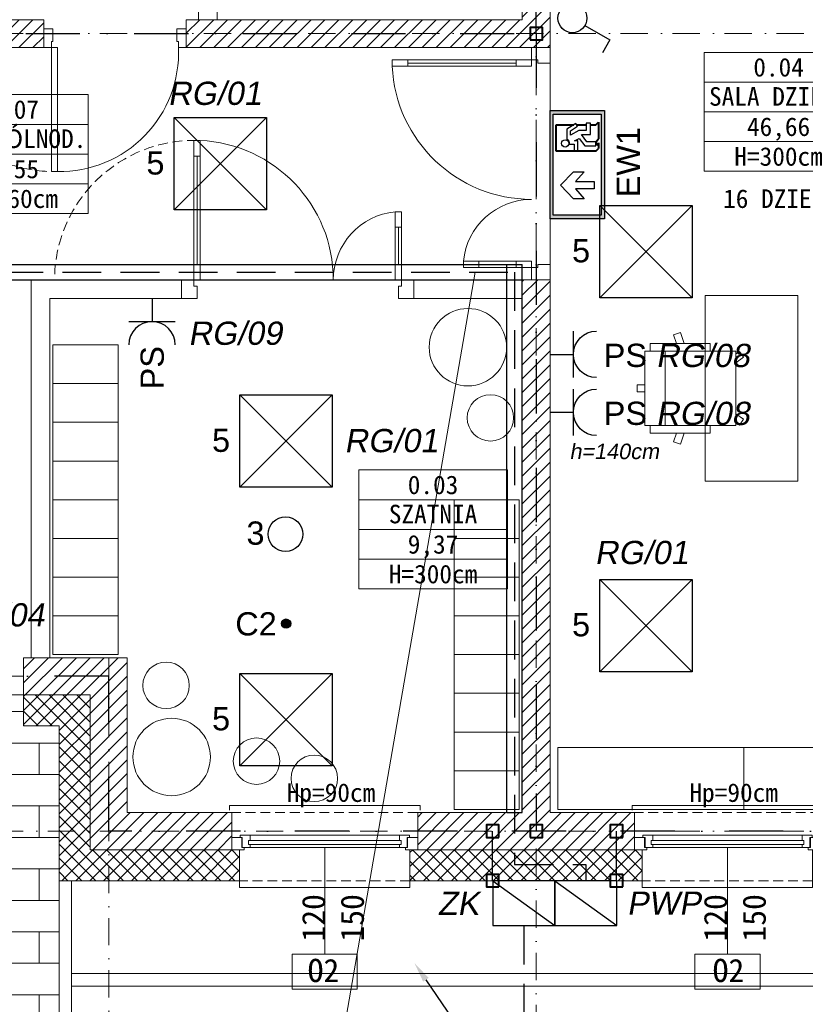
# Model space of a CAD drawing. Header units: millimetres. Extents: x 10621 to 19021, y -6486 to -3516.
# Tile 18 of 26: x 12398 to 12905, y -5075 to -4439. Entities that reach past the tile are written whole.
import ezdxf
from ezdxf import colors
from ezdxf.entities.mleader import LeaderData, LeaderLine
from ezdxf.enums import TextEntityAlignment as Align
from ezdxf.math import Vec2, Vec3

# ---------------------------------------------------------------- set-up
doc = ezdxf.new("R2010")
doc.units = ezdxf.units.MM
for name, pattern in [('DASHDOT', [1, 0.5, -0.25, 0, -0.25]), ('DASHEDX2', [1.5, 1, -0.5]), ('HIDDEN2', [4.7625, 3.175, -1.5875]), ('Kreski i kropki', [335.138881, 176.388884, -88.194442, 0, -70.555556])]:
    doc.linetypes.add(name, pattern=pattern)
for name, color, linetype, lineweight in [('___ROK_01', 1, 'Continuous', 30), ('___ROK_02', 54, 'Continuous', 30), ('___ROK_03', 7, 'Continuous', 20), ('___ROK_04', 94, 'Continuous', 30), ('___ROK_05', 1, 'Continuous', 30), ('___ROK_06', 142, 'Continuous', 30), ('___ROK_07', 1, 'Continuous', 30), ('___ROK_Oświetlenie awaryjne', 6, 'Continuous', 30), ('___ROK_Oświetlenie ewakuacyjne', 6, 'Continuous', 30), ('_k_krawężnik', 8, 'Continuous', 15), ('_k_kreskowanie', 8, 'Continuous', 15), ('_k_ocieplenie', 8, 'Continuous', 15), ('_k_opis', 8, 'Continuous', 15), ('_k_osie', 8, 'Kreski i kropki', 15), ('_k_stolarka', 8, 'Continuous', 15), ('_k_tabela', 8, 'Continuous', 15), ('_k_wyposażenia', 8, 'Continuous', 15), ('_k_zarys', 8, 'HIDDEN2', 15), ('_k_śc_dz_nadziemie', 8, 'Continuous', 15), ('_k_ściany', 8, 'Continuous', 15)]:
    doc.layers.add(name, color=color, linetype=linetype, lineweight=lineweight)
doc.styles.add('GENERATED_STYLE_1', font='msgothic.ttc')
doc.styles.add('GENERATED_STYLE_2', font='msgothic.ttc')
doc.styles.add('Malanow_1_100', font='isocpeur.ttf')
doc.styles.get("Standard").update_dxf_attribs({"font": 'arial.ttf'})

# ---------------------------------------------------------------- blocks, each defined once
blk = doc.blocks.new('szatnia_moduł_5')
at = {"layer": '_k_wyposażenia', "ltscale": 20}
for points in [[(29595.93, -1630.11), (29637.93, -1630.11), (29637.93, -1605.11), (29595.93, -1605.11)], [(29595.93, -1605.11), (29637.93, -1605.11), (29637.93, -1705.11), (29595.93, -1705.11)], [(29595.93, -1655.11), (29637.93, -1655.11), (29637.93, -1630.11), (29595.93, -1630.11)], [(29595.93, -1680.11), (29637.93, -1680.11), (29637.93, -1655.11), (29595.93, -1655.11)], [(29595.93, -1705.11), (29637.93, -1705.11), (29637.93, -1680.11), (29595.93, -1680.11)]]:
    blk.add_lwpolyline(points, close=True, dxfattribs=at)
blk = doc.blocks.new('D_130w')
at = {"layer": '_k_stolarka', "ltscale": 2}
for points in [[(-12, 150), (0, 150), (0, 140), (-8, 140), (-8, 142), (-12, 142), (-12, 150)], [(-91.96, 140), (-22, 140)], [(-46.01, 10), (-22, 10)], [(-12, 0), (0, 0), (0, 10), (-8, 10), (-8, 8), (-12, 8), (-12, 0)]]:
    blk.add_lwpolyline(points, dxfattribs=at)
for points in [[(-12, 142), (-12, 138), (-101.98, 138), (-101.98, 142)], [(-101.98, 142), (-101.98, 138), (-91.96, 138), (-91.96, 142)], [(-22, 142), (-22, 138), (-12, 138), (-12, 142)], [(-56.01, 8), (-56.01, 12), (-46.01, 12), (-46.01, 8)], [(-12, 8), (-12, 12), (-46.01, 12), (-46.01, 8)], [(-22, 8), (-22, 12), (-12, 12), (-12, 8)]]:
    blk.add_lwpolyline(points, close=True, dxfattribs=at)
for centre, radius, start, end in [((-11.97, 142.11), 90.11, 182.61739, 270), ((-11.85, 7.63), 44.37, 90.15312, 174.3519)]:
    blk.add_arc(centre, radius, start, end, dxfattribs=at)
blk = doc.blocks.new('DZ150')
at = {"layer": '_k_stolarka', "ltscale": 2}
for points in [[(-75, -12), (-75, 0), (-65, 0), (-65, -8), (-67, -8), (-67, -12), (-75, -12)], [(95, -12), (95, 0), (85, 0), (85, -8), (87, -8), (87, -12), (95, -12)], [(-65, -56), (-65, -22)], [(85, -101.98), (85, -22)]]:
    blk.add_lwpolyline(points, dxfattribs=at)
for points in [[(-67, -12), (-63, -12), (-63, -56), (-67, -56)], [(-67, -22), (-63, -22), (-63, -12), (-67, -12)], [(87, -12), (83, -12), (83, -101.98), (87, -101.98)], [(87, -22), (83, -22), (83, -12), (87, -12)], [(-67, -66), (-63, -66), (-63, -56), (-67, -56)], [(87, -112), (83, -112), (83, -101.98), (87, -101.98)]]:
    blk.add_lwpolyline(points, close=True, dxfattribs=at)
for centre, radius, start, end in [((-67.28, -11.89), 54.28, 274.52159, 359.88361), ((87.14, -11.94), 100.14, 180.03307, 267.62865)]:
    blk.add_arc(centre, radius, start, end, dxfattribs=at)
blk = doc.blocks.new('metryczka_80')
at = {"layer": '_k_opis', "ltscale": 0.1}
for points in [[(-80, 0), (0, 0), (0, -64), (-80, -64)], [(-80, -16), (0, -16), (0, -48), (-80, -48)]]:
    blk.add_lwpolyline(points, close=True, dxfattribs=at)
blk.add_lwpolyline([(-80, -32), (0, -32)], dxfattribs=at)
for tag, style, flags, p in [('ATR_NR_POM', 'GENERATED_STYLE_1', 4, (-40, -13)), ('ATR_POM', 'GENERATED_STYLE_2', 4, (-40, -28.71)), ('ATR_POW', 'GENERATED_STYLE_1', 12, (-40, -45)), ('ATR_WYS', 'GENERATED_STYLE_1', 4, (-40, -61))]:
    blk.add_attdef(tag, text='', height=10, dxfattribs=dict(at, style=style, flags=flags)).set_placement(p, align=Align.CENTER)
blk = doc.blocks.new('*U474')
at = {"layer": '_k_wyposażenia'}
for p, q in [((47.63, -65.2), (51.37, -62.49)), ((51.37, -62.49), (54.91, -67.37)), ((91.41, -62.49), (87.87, -67.37)), ((95.15, -65.2), (91.41, -62.49)), ((47.38, -126.3), (47.38, -67.37)), ((95.4, -67.37), (47.38, -67.37)), ((47.38, -67.37), (47.38, -126.3)), ((47.38, -126.3), (47.38, -67.37)), ((47.63, -65.2), (49.21, -67.37)), ((95.15, -65.2), (93.57, -67.37)), ((95.4, -126.3), (95.4, -67.37)), ((95.4, -126.3), (95.4, -67.37)), ((42.37, -84.05), (47.38, -84.05)), ((42.37, -84.05), (47.38, -84.05)), ((42.37, -84.05), (42.37, -122.85)), ((100.41, -84.05), (95.4, -84.05)), ((100.41, -84.05), (95.4, -84.05)), ((100.41, -84.05), (100.41, -122.85)), ((42.37, -100.9), (35.33, -103.19)), ((100.41, -100.9), (107.45, -103.19)), ((35.33, -103.19), (36.79, -107.7)), ((36.79, -107.7), (42.37, -105.89)), ((105.99, -107.7), (100.41, -105.89)), ((107.45, -103.19), (105.99, -107.7)), ((95.4, -113.14), (47.38, -113.14)), ((42.37, -122.85), (47.38, -122.85)), ((47.38, -126.3), (95.4, -126.3)), ((69.19, -131.24), (69.19, -126.3)), ((73.59, -131.24), (73.59, -126.3)), ((100.41, -122.85), (95.4, -122.85)), ((73.59, -131.24), (69.19, -131.24))]:
    blk.add_line(p, q, dxfattribs=at)
blk = doc.blocks.new('O_120_rzut')
at = {"layer": '_k_opis'}
blk.add_lwpolyline([(-60, -22.5), (-60, -91.5), (-39, -91.5), (-39, -114), (-81, -114), (-81, -91.5), (-60, -91.5)], dxfattribs=at)
at = {"layer": '_k_stolarka'}
for points in [[(-121.5, 1.5), (-121.5, 4.5), (1.5, 4.5), (1.5, 1.5)], [(-120, -16), (-120, -24), (-112, -24), (-112, -22.5), (-113.5, -22.5), (-113.5, -16), (-120, -16)], [(-114.75, -16), (-114.75, -14.5), (-108.25, -14.5), (-108.25, -18), (-109.25, -18), (-109.25, -20.5), (-108.25, -20.5), (-108.25, -22.5), (-113.25, -22.5), (-113.25, -16), (-114.75, -16)], [(-5.25, -16), (-5.25, -14.5), (-11.75, -14.5), (-11.75, -18), (-10.75, -18), (-10.75, -20.5), (-11.75, -20.5), (-11.75, -22.5), (-6.75, -22.5), (-6.75, -16), (-5.25, -16)], [(0, -16), (0, -24), (-8, -24), (-8, -22.5), (-6.5, -22.5), (-6.5, -16), (0, -16)], [(-115, -44), (-115, -48.35), (-5, -48.35), (-5, -42)]]:
    blk.add_lwpolyline(points, dxfattribs=at)
for points in [[(-11.75, -18), (-108.25, -18), (-108.25, -14.5), (-11.75, -14.5)], [(-108.25, -22.5), (-11.75, -22.5), (-11.75, -20.5), (-108.25, -20.5)]]:
    blk.add_lwpolyline(points, close=True, dxfattribs=at)
at = {"layer": '_k_zarys', "ltscale": 2}
for points in [[(-120, 0), (0, 0)], [(-115, -44), (-5, -44)]]:
    blk.add_lwpolyline(points, dxfattribs=at)
at = {"layer": '_k_ściany'}
for points in [[(-120, 0), (-120, -24), (-115, -24), (-115, -44)], [(0, 0), (0, -24), (-5, -24), (-5, -44)]]:
    blk.add_lwpolyline(points, dxfattribs=at)
blk = doc.blocks.new('2b')
at = {"layer": '___ROK_01', "ltscale": 0.5}
for p, q in [((-10788.61, -10349.42), (-10796.09, -10353.74)), ((-10780.11, -10364.14), (-10788.61, -10349.42)), ((-10771.61, -10364.14), (-10763.11, -10349.42)), ((-10763.11, -10349.42), (-10755.62, -10353.74))]:
    blk.add_line(p, q, dxfattribs=at)
blk.add_circle((-10775.86, -10371.5), 8.5, dxfattribs=at)
blk = doc.blocks.new('MF_Gniazdo x1')
at = {"layer": '___ROK_05'}
blk.add_line((3643, 1605), (3643, 1620), dxfattribs=at)
blk.add_lwpolyline([(3628, 1620), (3658, 1620)], dxfattribs=at)
blk.add_arc((3643, 1635), 15, 180, 0, dxfattribs=at)
blk = doc.blocks.new('DG')
at = {"layer": '___ROK_Oświetlenie ewakuacyjne', "linetype": 'ByBlock'}
h = blk.add_hatch(color=256, dxfattribs=at)
h.paths.add_polyline_path([(-0.92, 34.23), (69.08, 34.23), (69.08, -0.77), (-0.92, -0.77)])
h.paths.add_polyline_path([(1.54, 32.26), (66.63, 32.26), (66.63, 1.21), (1.54, 1.21)], flags=16)
at = {"layer": '___ROK_Oświetlenie ewakuacyjne'}
for p, q in [((12.09, 19.05), (20.78, 27.53)), ((20.78, 27.53), (29.47, 19.05)), ((47.27, 21.68), (47.27, 18.64)), ((57, 23.48), (50.5, 23.49)), ((56.23, 15.6), (53.21, 21.11)), ((53.21, 21.11), (55.91, 21.11)), ((55.91, 21.11), (58.82, 16.48)), ((60.56, 17.65), (57, 23.48)), ((12.09, 12.28), (12.09, 19.05)), ((18.37, 17.8), (12.09, 12.28)), ((18.37, 5.81), (18.37, 17.8)), ((29.47, 12.28), (23.19, 17.8)), ((23.19, 17.8), (23.19, 5.81)), ((29.47, 19.05), (29.47, 12.28)), ((47.27, 18.64), (42.7, 18.64)), ((42.7, 18.64), (42.7, 16.29)), ((42.7, 16.29), (49.38, 16.28)), ((50.94, 15.55), (46.32, 11.89)), ((48.88, 10.54), (53.52, 13.99)), ((49.38, 16.28), (49.38, 18.44)), ((49.38, 18.44), (50.94, 15.55)), ((53.52, 13.99), (53.51, 8.22)), ((56.23, 10.93), (56.23, 15.6)), ((58.82, 16.48), (60.56, 17.65)), ((46.32, 11.89), (46.32, 4.82)), ((48.88, 4.82), (48.88, 10.54)), ((53.51, 8.22), (60.78, 8.22)), ((60.79, 10.93), (56.23, 10.93)), ((60.78, 8.22), (60.79, 10.93)), ((23.19, 5.81), (18.37, 5.81)), ((46.32, 4.82), (48.88, 4.82)), ((46.75, 4.39), (49.31, 4.39))]:
    blk.add_line(p, q, dxfattribs=at)
at = {"layer": '___ROK_Oświetlenie ewakuacyjne', "lineweight": 40}
for p, q in [((42.7, 30.38), (59.77, 30.38)), ((42.7, 4.82), (42.7, 30.38)), ((59.77, 30.38), (59.77, 18.95)), ((59.77, 17.11), (59.77, 10.93)), ((59.77, 8.22), (59.77, 4.82)), ((42.7, 4.82), (44.51, 3.02)), ((48.13, 3.02), (44.51, 3.02)), ((46.75, 4.39), (48.13, 3.02)), ((49.31, 4.39), (50.69, 3.02)), ((61.58, 3.02), (50.69, 3.02)), ((59.77, 4.82), (61.58, 3.02))]:
    blk.add_line(p, q, dxfattribs=at)
at = {"layer": '___ROK_Oświetlenie ewakuacyjne'}
for points in [[(-0.92, 34.23), (69.08, 34.23), (69.08, -0.77), (-0.92, -0.77)], [(1.54, 32.26), (66.63, 32.26), (66.63, 1.21), (1.54, 1.21)]]:
    blk.add_lwpolyline(points, close=True, dxfattribs=at)
blk.add_circle((47.8, 24.52), 2.34, dxfattribs=at)
blk.add_arc((47.8, 24.52), 2.88, 259.40031, 339.13959, dxfattribs=at)
blk = doc.blocks.new('Oprawa Roma')
at = {"layer": '___ROK_01', "linetype": 'ByBlock'}
blk.add_lwpolyline([(389.83, 2380.96), (449.43, 2380.96), (449.43, 2321.36), (389.83, 2321.36)], close=True, dxfattribs=at)
for points in [[(389.83, 2380.96), (449.43, 2321.36)], [(389.83, 2321.36), (449.43, 2380.96)]]:
    blk.add_lwpolyline(points, dxfattribs=at)

msp = doc.modelspace()

# ---------------------------------------------------------------- hatches: boundary and pattern name
at = {"layer": '___ROK_02'}
msp.add_hatch(color=256, dxfattribs=at).paths.add_polyline_path([(12573.17, -4829.26, 1), (12567.17, -4829.26, 1)])
at = {"layer": '_k_kreskowanie', "ltscale": 2, "transparency": 33554687}
h = msp.add_hatch(dxfattribs=at)
h.set_pattern_fill('ANSI37', color=256, scale=2)
h.set_pattern_definition([(45, (8408.7215, -804.042), (-4.490128, 4.490128), []), (135, (8408.7215, -804.042), (-4.490128, -4.490128), [])])
h.paths.add_polyline_path([(11980.67, -4995.27), (11980.67, -4975.27), (11408.67, -4975.27), (11408.67, -4840.27), (11388.67, -4840.27), (11388.67, -4995.27)], flags=17)
h.paths.add_polyline_path([(12230.67, -4895.27), (12230.67, -4875.27), (12187.67, -4875.27), (12187.67, -4975.27), (12090.67, -4975.27), (12090.67, -4995.27), (12207.67, -4995.27), (12207.67, -4895.27)], flags=17)
h.paths.add_polyline_path([(13253.67, -4168.27), (13273.67, -4168.27), (13273.67, -3941.27), (12617.67, -3941.27), (12617.67, -3961.27), (13253.67, -3961.27)])
h.paths.add_polyline_path([(13253.67, -4568.27), (13273.67, -4568.27), (13273.67, -4368.27), (13253.67, -4368.27)])
h.paths.add_polyline_path([(13170.17, -4975.27), (13170.17, -4995.27), (13273.67, -4995.27), (13273.67, -4768.27), (13253.67, -4768.27), (13253.67, -4975.27)])
h.paths.add_polyline_path([(12910.17, -4975.27), (12910.17, -4995.27), (13060.17, -4995.27), (13060.17, -4975.27)])
h.paths.add_polyline_path([(12540.17, -4995.27), (12540.17, -4975.27), (12443.67, -4975.27), (12443.67, -4895.27), (12443.67, -4875.27), (12400.67, -4875.27), (12400.67, -4895.27), (12423.67, -4895.27), (12423.67, -4995.27)])
h.paths.add_polyline_path([(12650.17, -4975.27), (12650.17, -4995.27), (12800.17, -4995.27), (12800.17, -4975.27)])
h.paths.add_polyline_path([(11408.67, -4607.27), (11388.67, -4607.27), (11388.67, -4690.27), (11408.67, -4690.27)])
h.paths.add_polyline_path([(11408.67, -4374.67), (11388.67, -4374.67), (11388.67, -4457.27), (11408.67, -4457.27)])
h.paths.add_polyline_path([(11408.67, -4142.07), (11388.67, -4142.07), (11388.67, -4224.67), (11408.67, -4224.67)])
h.paths.add_polyline_path([(11677.23, -3961.27), (11677.23, -3941.27), (11388.67, -3941.27), (11388.67, -4038.07), (11408.67, -4038.07), (11408.67, -3961.27)])
h.paths.add_polyline_path([(12087.69, -3941.27), (12087.69, -3961.27), (12507.67, -3961.27), (12507.67, -3941.27)])
h.paths.add_polyline_path([(11977.69, -3961.27), (11977.69, -3941.27), (11787.23, -3941.27), (11787.23, -3961.27)])
h = msp.add_hatch(dxfattribs=at)
h.set_pattern_fill('ANSI31', color=256, scale=2)
h.set_pattern_definition([(45, (8408.7215, -804.042), (-4.490128, 4.490128), [])])
h.paths.add_polyline_path([(12230.67, -4875.27), (12230.67, -4851.27), (12163.67, -4851.27), (12163.67, -4951.27), (12095.67, -4951.27), (12095.67, -4975.27), (12187.67, -4975.27), (12187.67, -4875.27)])
h.paths.add_polyline_path([(13229.67, -4168.27), (13253.67, -4168.27), (13253.67, -3961.27), (12622.67, -3961.27), (12622.67, -3985.27), (12722.67, -3985.27), (12722.67, -4211.27), (12740.67, -4211.27), (12740.67, -3985.27), (13229.67, -3985.27)])
h.paths.add_polyline_path([(13229.67, -4568.27), (13253.67, -4568.27), (13253.67, -4368.27), (13229.67, -4368.27)])
h.paths.add_polyline_path([(13175.17, -4951.27), (13175.17, -4975.27), (13253.67, -4975.27), (13253.67, -4768.27), (13229.67, -4768.27), (13229.67, -4951.27)])
h.paths.add_polyline_path([(12915.17, -4951.27), (12915.17, -4975.27), (13055.17, -4975.27), (13055.17, -4951.27)])
h.paths.add_polyline_path([(12655.17, -4951.27), (12655.17, -4975.27), (12795.17, -4975.27), (12795.17, -4951.27), (12740.67, -4951.27), (12740.67, -4607.27), (12722.67, -4607.27), (12722.67, -4951.27)])
h.paths.add_polyline_path([(12535.17, -4975.27), (12535.17, -4951.27), (12467.67, -4951.27), (12467.67, -4875.27), (12467.67, -4851.27), (12400.67, -4851.27), (12400.67, -4875.27), (12443.67, -4875.27), (12443.67, -4975.27)])
h.paths.add_polyline_path([(11408.67, -4685.27), (11432.67, -4685.27), (11432.67, -4607.27), (11408.67, -4607.27)])
h.paths.add_polyline_path([(11432.67, -4845.27), (11408.67, -4845.27), (11408.67, -4975.27), (11975.67, -4975.27), (11975.67, -4951.27), (11432.67, -4951.27)])
h.paths.add_polyline_path([(11432.67, -4142.07), (11408.67, -4142.07), (11408.67, -4219.67), (11432.67, -4219.67)])
h.paths.add_polyline_path([(11672.23, -3985.27), (11672.23, -3961.27), (11408.67, -3961.27), (11408.67, -4038.07), (11432.67, -4038.07), (11432.67, -3985.27)])
h.paths.add_polyline_path([(11972.69, -3985.27), (11972.69, -3961.27), (11792.23, -3961.27), (11792.23, -3985.27)])
h.paths.add_polyline_path([(12092.69, -3961.27), (12092.69, -3985.27), (12502.67, -3985.27), (12502.67, -3961.27)])
h.paths.add_polyline_path([(11500.67, -4457.27), (11500.67, -4439.27), (11432.67, -4439.27), (11432.67, -4379.67), (11408.67, -4379.67), (11408.67, -4457.27)])
h.paths.add_polyline_path([(11604.67, -4439.27), (11604.67, -4457.27), (11689.08, -4457.27), (11689.08, -4439.27)])
h.paths.add_polyline_path([(11906.69, -4457.27), (11906.69, -4439.27), (11793.08, -4439.27), (11793.08, -4457.27)])
h.paths.add_polyline_path([(12140.69, -4457.27), (12140.69, -4439.27), (12010.69, -4439.27), (12010.69, -4457.27)])
h.paths.add_polyline_path([(12505.67, -4439.27), (12505.67, -4457.27), (12740.67, -4457.27), (12740.67, -4315.27), (12722.67, -4315.27), (12722.67, -4439.27)])
h.paths.add_polyline_path([(12413.67, -4457.27), (12413.67, -4439.27), (12244.69, -4439.27), (12244.69, -4457.27)])
h = msp.add_hatch(dxfattribs=at)
h.set_pattern_fill('AR-B816', color=256, scale=0.1)
h.set_pattern_definition([(0, (10114.6, 92.367), (0, 20.32), []), (90, (10114.6, 92.367), (-20.32, 20.32), [20.32, -20.32])])
h.paths.add_polyline_path([(11388.67, -4008.27), (11188.67, -4008.27), (11188.67, -4165.27), (11388.67, -4165.27), (11388.67, -4142.07), (11408.67, -4142.07), (11408.67, -4038.07), (11388.67, -4038.07)])
h.paths.add_polyline_path([(12240.67, -4980.27), (12240.67, -4900.27), (12390.67, -4900.27), (12390.67, -4980.27)], flags=16)
h.paths.add_polyline_path([(12423.67, -4995.27), (12423.67, -4895.27), (12400.67, -4895.27), (12400.67, -4875.27), (12230.67, -4875.27), (12230.67, -4895.27), (12207.67, -4895.27), (12207.67, -4995.27), (11388.67, -4995.27), (11388.67, -4607.27), (11408.67, -4607.27), (11408.67, -4457.27), (11388.67, -4457.27), (11188.67, -4457.27), (11188.67, -5195.27), (12423.67, -5195.27)])

# ---------------------------------------------------------------- linework, layer by layer
at = {"layer": '___ROK_02'}
msp.add_circle((12570.17, -4829.26), 3, dxfattribs=at)
at = {"layer": '___ROK_03'}
msp.add_lwpolyline([(12158.55, -5402.7), (12553.58, -5402.7), (12692.36, -4602.32)], dxfattribs=at)
at = {"layer": '___ROK_04', "linetype": 'DASHDOT', "ltscale": 70}
for p, q in [((12703.52, -4995.27), (12703.52, -4963.27)), ((12783.52, -4995.27), (12783.52, -4963.27))]:
    msp.add_line(p, q, dxfattribs=at)
msp.add_lwpolyline([(11420.67, -3973.27), (13241.67, -3973.27), (13241.67, -4963.27), (12455.67, -4963.27), (12455.67, -4863.27), (12175.67, -4863.27), (12175.67, -4963.27), (11420.67, -4963.27)], close=True, dxfattribs=at)
for points in [[(12731.67, -4448.27), (12731.67, -3973.27)], [(11420.67, -4448.27), (12731.67, -4448.27), (12731.67, -4963.27)]]:
    msp.add_lwpolyline(points, dxfattribs=at)
at = {"layer": '___ROK_04', "lineweight": 40}
for points in [[(12727.67, -4452.27), (12735.67, -4452.27), (12735.67, -4444.27), (12727.67, -4444.27), (12727.67, -4452.27)], [(12707.52, -4967.27), (12707.52, -4959.27), (12699.52, -4959.27), (12699.52, -4967.27), (12707.52, -4967.27)], [(12727.67, -4967.27), (12735.67, -4967.27), (12735.67, -4959.27), (12727.67, -4959.27), (12727.67, -4967.27)], [(12787.52, -4967.27), (12787.52, -4959.27), (12779.52, -4959.27), (12779.52, -4967.27), (12787.52, -4967.27)], [(12707.52, -4999.27), (12707.52, -4991.27), (12699.52, -4991.27), (12699.52, -4999.27), (12707.52, -4999.27)], [(12787.52, -4999.27), (12787.52, -4991.27), (12779.52, -4991.27), (12779.52, -4999.27), (12787.52, -4999.27)]]:
    msp.add_lwpolyline(points, dxfattribs=at)
at = {"layer": '___ROK_05', "linetype": 'DASHEDX2', "ltscale": 25}
for points in [[(11488.34, -4619.27), (11488.34, -4602.32), (12717.76, -4602.32), (12717.76, -4984.89), (12717.76, -4984.89), (12717.76, -4984.89)], [(12717.76, -4984.89), (12763.67, -4984.89), (12763.67, -4995.27)], [(12723.67, -5024.27), (12723.67, -5402.21)]]:
    msp.add_lwpolyline(points, dxfattribs=at)
at = {"layer": '___ROK_06'}
for p, q in [((11432.67, -4597.27), (12722.67, -4597.27)), ((12712.67, -4951.27), (12712.67, -4597.27)), ((12722.67, -4951.27), (12722.67, -4597.27)), ((11432.67, -4607.27), (12722.67, -4607.27)), ((12712.67, -4951.27), (12722.67, -4951.27))]:
    msp.add_line(p, q, dxfattribs=at)
at = {"layer": '___ROK_07'}
for points in [[(12703.67, -4995.27), (12703.67, -5024.27), (12743.67, -5024.27), (12743.67, -4995.27), (12703.67, -4995.27), (12743.67, -5024.27)], [(12743.67, -4995.27), (12743.67, -5024.27), (12783.67, -5024.27), (12783.67, -4995.27), (12743.67, -4995.27), (12783.67, -5024.27)]]:
    msp.add_lwpolyline(points, dxfattribs=at)
at = {"layer": '___ROK_Oświetlenie awaryjne', "linetype": 'ByBlock'}
msp.add_circle((12569.83, -4771.48), 11.2, dxfattribs=at)
at = {"layer": '_k_krawężnik'}
for points in [[(12423.67, -4995.27), (12423.67, -5195.27)], [(12431.67, -5055.27), (13333.67, -5055.27), (13333.67, -4995.27)], [(12431.67, -5063.27), (13341.67, -5063.27), (13341.67, -4995.27)], [(12431.67, -4995.27), (12431.67, -5195.27)]]:
    msp.add_lwpolyline(points, dxfattribs=at)
at = {"layer": '_k_ocieplenie'}
for points in [[(12400.67, -4895.27), (12423.67, -4895.27), (12423.67, -4995.27), (12540.17, -4995.27)], [(12650.17, -4995.27), (12800.17, -4995.27)]]:
    msp.add_lwpolyline(points, dxfattribs=at)
at = {"layer": '_k_osie', "ltscale": 0.1}
for points in [[(12731.67, -3730.8), (12731.67, -5253.45)], [(10903.67, -4448.27), (13823.67, -4448.27)], [(12455.67, -4851.27), (12455.67, -5253.45)], [(10903.67, -4963.27), (13823.67, -4963.27)]]:
    msp.add_lwpolyline(points, dxfattribs=at)
at = {"layer": '_k_stolarka', "ltscale": 0.5}
for points in [[(12413.67, -4445.27), (12413.67, -4457.27), (12418.67, -4457.27), (12418.67, -4453.27), (12419.67, -4453.27), (12419.67, -4445.27), (12413.67, -4445.27)], [(12413.67, -4445.27), (12413.67, -4457.27), (12418.67, -4457.27), (12418.67, -4453.27), (12419.67, -4453.27), (12419.67, -4445.27), (12413.67, -4445.27)], [(12413.67, -4445.27), (12413.67, -4457.27), (12418.67, -4457.27), (12418.67, -4453.27), (12419.67, -4453.27), (12419.67, -4445.27), (12413.67, -4445.27)], [(12413.67, -4445.27), (12413.67, -4457.27), (12418.67, -4457.27), (12418.67, -4453.27), (12419.67, -4453.27), (12419.67, -4445.27), (12413.67, -4445.27)], [(12505.67, -4445.27), (12505.67, -4457.27), (12500.67, -4457.27), (12500.67, -4453.27), (12499.67, -4453.27), (12499.67, -4445.27), (12505.67, -4445.27)], [(12505.67, -4445.27), (12505.67, -4457.27), (12500.67, -4457.27), (12500.67, -4453.27), (12499.67, -4453.27), (12499.67, -4445.27), (12505.67, -4445.27)], [(12505.67, -4445.27), (12505.67, -4457.27), (12500.67, -4457.27), (12500.67, -4453.27), (12499.67, -4453.27), (12499.67, -4445.27), (12505.67, -4445.27)], [(12505.67, -4445.27), (12505.67, -4457.27), (12500.67, -4457.27), (12500.67, -4453.27), (12499.67, -4453.27), (12499.67, -4445.27), (12505.67, -4445.27)]]:
    msp.add_lwpolyline(points, dxfattribs=at)
msp.add_lwpolyline([(12418.67, -4457.27), (12422.67, -4457.27), (12422.67, -4537.27), (12418.67, -4537.27)], close=True, dxfattribs=at)
msp.add_lwpolyline([(12418.67, -4457.27), (12422.67, -4457.27), (12422.67, -4537.27), (12418.67, -4537.27)], close=True, dxfattribs=at)
msp.add_lwpolyline([(12418.67, -4457.27), (12422.67, -4457.27), (12422.67, -4537.27), (12418.67, -4537.27)], close=True, dxfattribs=at)
msp.add_lwpolyline([(12418.67, -4457.27), (12422.67, -4457.27), (12422.67, -4537.27), (12418.67, -4537.27)], close=True, dxfattribs=at)
at = {"layer": '_k_stolarka'}
msp.add_lwpolyline([(12230.67, -4875.27), (12400.67, -4875.27)], dxfattribs=at)
at = {"layer": '_k_stolarka', "ltscale": 0.5}
msp.add_arc((12424.04, -4460.58), 76.7, 268.97483, 2.47562, dxfattribs=at)
msp.add_arc((12424.04, -4460.58), 76.7, 268.97483, 2.47562, dxfattribs=at)
msp.add_arc((12424.04, -4460.58), 76.7, 268.97483, 2.47562, dxfattribs=at)
msp.add_arc((12424.04, -4460.58), 76.7, 268.97483, 2.47562, dxfattribs=at)
at = {"layer": '_k_wyposażenia'}
for points in [[(12840.67, -4617.3), (12900.67, -4617.3), (12900.67, -4737.3), (12840.67, -4737.3)], [(12745.67, -4909.27), (12865.67, -4909.27), (12865.67, -4949.27), (12745.67, -4949.27)], [(12865.67, -4909.27), (12985.67, -4909.27), (12985.67, -4949.27), (12865.67, -4949.27)]]:
    msp.add_lwpolyline(points, close=True, dxfattribs=at)
at = {"layer": '_k_wyposażenia', "ltscale": 2}
for centre, radius in [((12687.58, -4650.77), 25), ((12702.11, -4696.41), 15), ((12492.69, -4869.12), 15), ((12496.3, -4915.36), 25), ((12551.09, -4918.1), 15), ((12588.37, -4929.17), 15)]:
    msp.add_circle(centre, radius, dxfattribs=at)
at = {"layer": '_k_zarys', "lineweight": 15, "ltscale": 2}
msp.add_lwpolyline([(12512.67, -4517.29, 0.414037), (12420.71, -4605.27)], format="xyb", dxfattribs=at)
msp.add_arc((12418.67, -4457.27), 80, 181.43254, 272.86598, dxfattribs=at)
at = {"layer": '_k_ściany'}
for points in [[(12722.67, -4315.27), (12722.67, -4439.27)], [(12740.67, -4951.27), (12740.67, -4315.27)], [(12525.67, -4439.27), (12525.67, -4321.27), (12354.69, -4321.27)], [(12513.67, -4439.27), (12513.67, -4333.27), (12354.69, -4333.27)], [(12244.69, -4439.27), (12413.67, -4439.27)], [(12413.67, -4457.27), (12413.67, -4439.27)], [(12505.67, -4439.27), (12722.67, -4439.27)], [(12505.67, -4457.27), (12505.67, -4439.27)], [(12244.69, -4457.27), (12413.67, -4457.27)], [(12505.67, -4457.27), (12740.67, -4457.27)], [(12502.67, -4607.27), (12405.67, -4607.27), (12405.67, -4851.27)], [(12502.67, -4619.27), (12502.67, -4607.27)], [(12652.67, -4619.27), (12722.67, -4619.27), (12722.67, -4607.27), (12652.67, -4607.27)], [(12652.67, -4619.27), (12652.67, -4607.27)], [(12722.67, -4607.27), (12722.67, -4951.27)], [(12722.67, -4607.27), (12740.67, -4607.27)], [(12417.67, -4851.27), (12417.67, -4619.27), (12502.67, -4619.27)], [(12400.67, -4851.27), (12467.67, -4851.27), (12467.67, -4951.27), (12535.17, -4951.27)], [(12400.67, -4851.27), (12400.67, -4895.27)], [(12400.67, -4875.27), (12443.67, -4875.27), (12443.67, -4975.27), (12540.17, -4975.27)], [(12655.17, -4951.27), (12722.67, -4951.27)], [(12740.67, -4951.27), (12795.17, -4951.27)], [(12650.17, -4975.27), (12795.17, -4975.27)]]:
    msp.add_lwpolyline(points, dxfattribs=at)

# ---------------------------------------------------------------- block references
at = {"layer": '___ROK_01', "xscale": 1.1, "yscale": 1.1, "zscale": 1.1, "rotation": 270}
msp.add_blockref('2b', (24163.67, -16291.77), dxfattribs=at)
at = {"layer": '___ROK_01', "linetype": 'ByBlock'}
for p in [(12108.11, -6883.49), (12382.95, -6940.18), (12150.49, -7062.57), (12382.95, -7181.68), (12150.49, -7242.4)]:
    msp.add_blockref('Oprawa Roma', p, dxfattribs=at)
at = {"layer": '___ROK_05', "rotation": 180}
msp.add_blockref('MF_Gniazdo x1', (16126.61, -3014.27), dxfattribs=at)
at = {"layer": '___ROK_05', "xscale": -1, "rotation": 270}
for p in [(11135.67, -8298.36), (11135.67, -8335.78)]:
    msp.add_blockref('MF_Gniazdo x1', p, dxfattribs=at)
at = {"layer": '___ROK_Oświetlenie ewakuacyjne', "color": 1, "linetype": 'ByBlock', "rotation": 89.99999999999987}
msp.add_blockref('DG', (12774.9, -4566.95), dxfattribs=at)
at = {"layer": '_k_tabela', "ltscale": 0.1}
ref = msp.add_blockref('metryczka_80', (12936.16, -4460.38), dxfattribs=dict(at, xscale=1.2, yscale=1.2, zscale=1.2))
ref.add_attrib('ATR_POW', '46,66', dxfattribs={"layer": '_k_opis', "ltscale": 0.1, "height": 12, "style": 'GENERATED_STYLE_1'}).set_placement((12888.16, -4514.38), align=Align.CENTER)
ref.add_attrib('ATR_NR_POM', '0.04', dxfattribs={"layer": '_k_opis', "ltscale": 0.1, "height": 12, "style": 'GENERATED_STYLE_1'}).set_placement((12888.16, -4475.98), align=Align.CENTER)
ref.add_attrib('ATR_POM', 'SALA DZIECI', dxfattribs={"layer": '_k_opis', "ltscale": 0.1, "height": 12, "style": 'GENERATED_STYLE_2'}).set_placement((12888.16, -4494.83), align=Align.CENTER)
ref.add_attrib('ATR_WYS', 'H=300cm', dxfattribs={"layer": '_k_opis', "ltscale": 0.1, "height": 12, "style": 'GENERATED_STYLE_1'}).set_placement((12888.16, -4533.58), align=Align.CENTER)
ref = msp.add_blockref('metryczka_80', (12442.33, -4487.65), dxfattribs=dict(at, xscale=1.2, yscale=1.2, zscale=1.2))
ref.add_attrib('ATR_POW', '4,55', dxfattribs={"layer": '_k_opis', "ltscale": 0.1, "height": 12, "style": 'GENERATED_STYLE_1'}).set_placement((12394.33, -4541.65), align=Align.CENTER)
ref.add_attrib('ATR_NR_POM', '0.07', dxfattribs={"layer": '_k_opis', "ltscale": 0.1, "height": 12, "style": 'GENERATED_STYLE_1'}).set_placement((12394.33, -4503.25), align=Align.CENTER)
ref.add_attrib('ATR_POM', 'WC OGÓLNOD.', dxfattribs={"layer": '_k_opis', "ltscale": 0.1, "height": 12, "style": 'GENERATED_STYLE_2'}).set_placement((12394.33, -4522.11), align=Align.CENTER)
ref.add_attrib('ATR_WYS', 'H=260cm', dxfattribs={"layer": '_k_opis', "ltscale": 0.1, "height": 12, "style": 'GENERATED_STYLE_1'}).set_placement((12394.33, -4560.85), align=Align.CENTER)
ref = msp.add_blockref('metryczka_80', (12713.06, -4730.04), dxfattribs=dict(at, xscale=1.2, yscale=1.2, zscale=1.2))
ref.add_attrib('ATR_POW', '9,37', dxfattribs={"layer": '_k_opis', "ltscale": 0.1, "height": 12, "style": 'GENERATED_STYLE_1'}).set_placement((12665.06, -4784.04), align=Align.CENTER)
ref.add_attrib('ATR_NR_POM', '0.03', dxfattribs={"layer": '_k_opis', "ltscale": 0.1, "height": 12, "style": 'GENERATED_STYLE_1'}).set_placement((12665.06, -4745.64), align=Align.CENTER)
ref.add_attrib('ATR_POM', 'SZATNIA', dxfattribs={"layer": '_k_opis', "ltscale": 0.1, "height": 12, "style": 'GENERATED_STYLE_2'}).set_placement((12665.06, -4764.5), align=Align.CENTER)
ref.add_attrib('ATR_WYS', 'H=300cm', dxfattribs={"layer": '_k_opis', "ltscale": 0.1, "height": 12, "style": 'GENERATED_STYLE_1'}).set_placement((12665.06, -4803.24), align=Align.CENTER)
at = {"layer": '_k_wyposażenia'}
for name, p in [('D_130w', (12740.67, -4607.27)), ('szatnia_moduł_5', (-17176.26, -3044.15)), ('szatnia_moduł_5', (-17176.26, -3144.15))]:
    msp.add_blockref(name, p, dxfattribs=at)
at = {"layer": '_k_wyposażenia', "xscale": -1, "rotation": 89.99999999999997}
msp.add_blockref('D_130w', (12652.67, -4619.27), dxfattribs=at)
at = {"layer": '_k_wyposażenia', "rotation": 270}
msp.add_blockref('*U474', (12928.04, -4605.91), dxfattribs=at)
at = {"layer": '_k_wyposażenia', "xscale": -1}
for p in [(42316.6, -3144.15), (42316.6, -3244.15)]:
    msp.add_blockref('szatnia_moduł_5', p, dxfattribs=at)
at = {"layer": '_k_śc_dz_nadziemie', "xscale": -1}
for p in [(12535.17, -4951.27), (12795.17, -4951.27)]:
    msp.add_blockref('O_120_rzut', p, dxfattribs=at)
at = {"layer": '_k_ściany'}
msp.add_blockref('DZ150', (12305.67, -4863.27), dxfattribs=at)

# ---------------------------------------------------------------- texts
at = {"layer": '___ROK_01', "linetype": 'ByBlock'}
for p in [(12479.99, -4539.26), (12754.83, -4595.95), (12522.38, -4718.35), (12754.83, -4837.45), (12522.38, -4898.17)]:
    msp.add_text('5', height=15, dxfattribs=at).set_placement(p)
at = {"layer": '___ROK_02'}
msp.add_text('C2', height=15, dxfattribs=at).set_placement((12537.39, -4836.89))
at = {"layer": '___ROK_03', "oblique": 10}
for s, p in [('RG/01', (12493.78, -4494.3)), ('RG/09', (12506.96, -4649.23)), ('RG/08', (12808.91, -4663.58)), ('RG/08', (12808.91, -4701)), ('RG/01', (12607.76, -4718.56)), ('RG/01', (12769.4, -4790.79)), ('RG/04', (12353.48, -4831.08))]:
    msp.add_text(s, height=15, dxfattribs=at).set_placement(p)
at = {"layer": '___ROK_03', "color": 1, "oblique": 10}
for s, p in [('ZK', (12667.93, -5017.43)), ('PWP', (12790.17, -5017.27))]:
    msp.add_text(s, height=15, dxfattribs=at).set_placement(p)
at = {"layer": '___ROK_05', "oblique": 10}
msp.add_text('h=140cm', height=10, dxfattribs=at).set_placement((12753.09, -4723.04))
at = {"layer": '___ROK_05', "char_height": 15, "width": 15, "attachment_point": 7}
for insert in [(12775.27, -4663.72), (12775.27, -4701.14)]:
    msp.add_mtext('PS', dxfattribs=dict(at, insert=insert))
at = {"layer": '___ROK_05', "insert": (12491.43, -4677.98), "char_height": 15, "width": 15, "attachment_point": 7, "rotation": 90}
msp.add_mtext('PS', dxfattribs=at)
at = {"layer": '___ROK_Oświetlenie awaryjne', "linetype": 'ByBlock'}
msp.add_text('3', height=15, dxfattribs=at).set_placement((12544.58, -4778.28))
at = {"layer": '___ROK_Oświetlenie ewakuacyjne', "insert": (12783.62, -4553.96), "char_height": 15, "attachment_point": 1, "rotation": 90, "style": 'Malanow_1_100'}
msp.add_mtext_dynamic_manual_height_columns('{\\fArial|b0|i0|c238|p34;EW1}', width=42.9792, gutter_width=669.53, heights=[0], dxfattribs=at)
at = {"layer": '_k_opis', "style": 'GENERATED_STYLE_1'}
for s, insert, char_height, width, attachment_point in [('16 DZIECI', (12889.08, -4561.04), 12, 6.562500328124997e-15, 8), ('Hp=90cm', (12599.18, -4932.37), 12, 6.562500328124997e-15, 2), ('Hp=90cm', (12859.18, -4932.37), 12, 6.562500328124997e-15, 2), ('{\\fMS Gothic|b1|i0|c128|p49;O\\fMS Gothic|b1|i0|c238|p49;2}', (12594.29, -5045.71), 15, 29.3114, 2), ('{\\fMS Gothic|b1|i0|c128|p49;O\\fMS Gothic|b1|i0|c238|p49;2}', (12855.79, -5045.71), 15, 29.3114, 2)]:
    msp.add_mtext(s, dxfattribs=dict(at, insert=insert, char_height=char_height, width=width, attachment_point=attachment_point))
at = {"layer": '_k_opis', "char_height": 15, "width": 6.562500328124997e-15, "attachment_point": 8, "rotation": 90, "style": 'GENERATED_STYLE_1'}
for insert in [(12620.65, -5019.23), (12880.15, -5019.23)]:
    msp.add_mtext('{\\fMS Gothic|b0|i0|c128|p49;120\\P1}50', dxfattribs=dict(at, insert=insert))

# ---------------------------------------------------------------- leaders
at = {"layer": '_k_opis', "ltscale": 0.1}
ml = msp.add_multileader_mtext('Standard', dxfattribs=at)
ml.set_content('{\\fMS Gothic|b0|i0|c128|p49;opaska z kostki betonowej} szerokości 70cm{\\fMS Gothic|b0|i0|c128|p49;, ograniczona obrze}ż{\\fMS Gothic|b0|i0|c128|p49;em}', color=256, style='GENERATED_STYLE_1')
ml.set_leader_properties()
ml.build(insert=Vec2(0, 0))
ml.multileader.update_dxf_attribs({"text_left_attachment_type": 6, "text_right_attachment_type": 6, "dogleg_length": 1.63, "arrow_head_size": 13})
ctx = ml.context
ctx.base_point, ctx.char_height, ctx.arrow_head_size, ctx.landing_gap_size, ctx.plane_origin = Vec3(12691.71, -5102.58), 13, 13, 1.67, Vec3(13085.19, -5015.19)
ctx.left_attachment, ctx.right_attachment = 6, 6
notes = []
notes.append((ctx, [(0, (1, 1, 0), (12690.09, -5102.58), (1, 0), 1.63, [(0, [(12653.1, -5048.48)], 0, [])])]))
ctx.mtext.insert, ctx.mtext.width, ctx.mtext.defined_height, ctx.mtext.flow_direction = Vec3(12693.38, -5086.98), 248.4658, 37.61, 5
for ctx, leaders in notes:
    for number, flags, end, landing, length, lines in leaders:
        leader = LeaderData()
        leader.index, (leader.has_last_leader_line, leader.has_dogleg_vector, leader.attachment_direction) = number, flags
        leader.last_leader_point, leader.dogleg_vector, leader.dogleg_length = Vec3(end), Vec3(landing), length
        for number, points, colour, breaks in lines:
            line = LeaderLine()
            line.index, line.vertices, line.color, line.breaks = number, Vec3.list(points), colors.encode_raw_color(colour), breaks
            leader.lines.append(line)
        ctx.leaders.append(leader)

doc.saveas('drawing.dxf')
